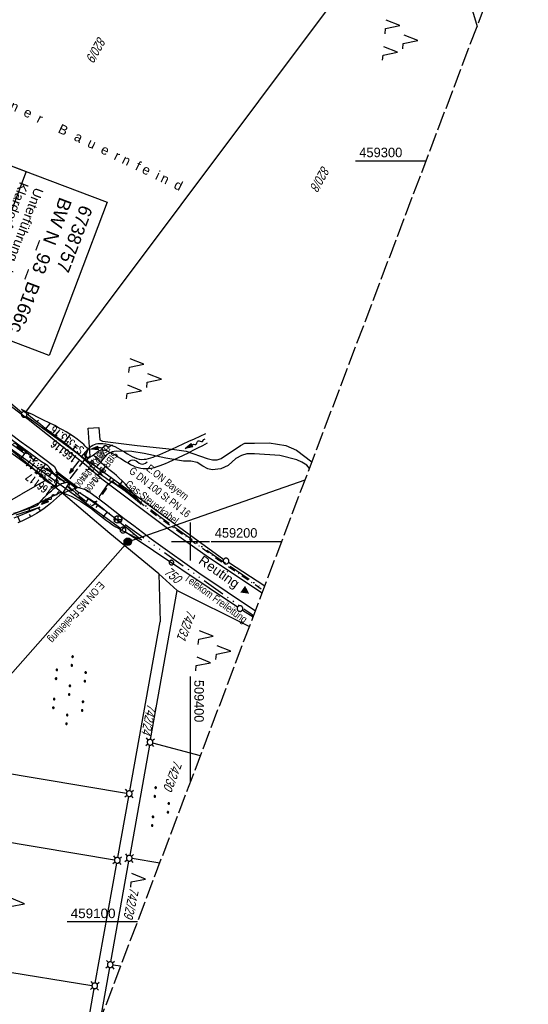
# Model space of a CAD drawing. Extents: x 508892 to 509489, y 458506 to 459473.
# Tile 56 of 62: x 509355 to 509489, y 459078 to 459337. Entities that reach past the tile are written whole.
import ezdxf
from ezdxf.enums import TextEntityAlignment as Align

# ---------------------------------------------------------------- set-up
doc = ezdxf.new("R2010")
doc.units = 0
doc.header["$LTSCALE"] = 10
doc.header["$MEASUREMENT"] = 0
for name, pattern in [('ACAD_ISO13W100', [36, 12, -3, 12, -3, 0, -3, 0, -3]), ('ACAD_ISO14W100', [25.5, 12, -3, 0.5, -3, 0.5, -3, 0.5, -3]), ('AUSGEZOGEN', [0]), ('LT00', [0]), ('LT08', [0.42, 0.2, -0.1, 0.02, -0.1]), ('LT12', [0.4, 0.3, -0.1]), ('LT14', [0.6, 0.5, -0.1]), ('STRICHLINIE2', [0.375, 0.25, -0.125])]:
    doc.linetypes.add(name, pattern=pattern)
doc.layers.get('0').update_dxf_attribs({"linetype": 'LT00'})
for name, color, linetype in [('--EK_BW_TEXT_B', 20, 'LT00'), ('--EK_FBR', 1, 'LT00'), ('--EK_Halt-Pfeil', 4, 'LT00'), ('--EK_Haltung', 7, 'STRICHLINIE2'), ('--EK_Haltung-Text', 140, 'LT00'), ('--EK_Schacht-Text', 5, 'LT00'), ('--EL_Halt-Pfeil', 4, 'LT00'), ('--EL_Haltung', 182, 'STRICHLINIE2'), ('--EL_Haltung-Text', 182, 'LT00'), ('--FLIEßRICHTPFEIL', 180, 'Continuous'), ('--WASSER_NUTZUNG', 180, 'Continuous'), ('BW_TEXT_B', 20, 'AUSGEZOGEN'), ('DFK_BES-NAME', 255, 'LT00'), ('DFK_FLUR_NR', 250, 'LT00'), ('DFK_GZPKT', 250, 'LT00'), ('DFK_KATASTER', 250, 'LT00'), ('DFK_NUTZUNG', 250, 'LT00'), ('DFK_VERMPKT', 252, 'LT00'), ('DL', 182, 'LT12'), ('DL_PFEIL', 201, 'LT00'), ('DL_TEXT', 182, 'LT00'), ('GASLTG', 250, 'ACAD_ISO13W100'), ('GASLTG_TEXT', 250, 'Continuous'), ('ORTSRICHTUNG', 7, 'Continuous'), ('STROM_FREILTG', 80, 'STROMFREILEITUNG'), ('STROM_TEXT', 80, 'Continuous'), ('TELEKOM', 210, 'ACAD_ISO14W100'), ('TELEKOM_TEXT', 210, 'Continuous'), ('V111_AFBR_BAB', 250, 'LT00'), ('V111_BOESCH', 250, 'LT00'), ('V111_BOSCHUNG', 250, 'LT00'), ('V111_BR_KAPPE', 30, 'LT00'), ('V111_GRABEN', 250, 'LT00'), ('V111_RASTER', 250, 'LT00'), ('V111_UK_DURCH', 182, 'LT00')]:
    doc.layers.add(name, color=color, linetype=linetype)
doc.layers.add('-BLATT_111-RAND', color=7, linetype='LT14', plot=False)
doc.styles.add('Beschrift', font='ARIAL.TTF')
doc.styles.add('Haltungsbeschriftung', font='ARIAL.TTF', dxfattribs={"width": 0.75})
doc.styles.add('schachtbeschriftung', font='romans.shx', dxfattribs={"width": 0.75, "height": 2})
doc.styles.get("Standard").update_dxf_attribs({"font": 'ARIAL.TTF'})
doc.styles.add('Strom', font='txt-alt.shx')
doc.styles.add('Versorgungsltg', font='ARIAL.TTF', dxfattribs={"width": 0.8, "height": 2})
doc.linetypes.add('STROMFREILEITUNG', pattern='A,12.7,-5.5,["xx",Strom,S=2.5,R=0,X=-2.6,Y=-0.85],-4.35', length=22.55)

# ---------------------------------------------------------------- blocks, each defined once
blk = doc.blocks.new('SYMB7050')
at = {"color": 0, "linetype": 'ByBlock'}
blk.add_lwpolyline([(0, 0), (0, 0.093), (0.046, 0.058)], dxfattribs=at)
blk = doc.blocks.new('SYMB7010')
at = {"color": 0, "linetype": 'ByBlock'}
for points in [[(-0.031408, 0.499213), (-0.093728, 0.49134), (-0.15457, 0.475719), (-0.212975, 0.452595), (-0.268021, 0.422333), (-0.31884, 0.385411), (-0.36463, 0.342411), (-0.40467, 0.29401), (-0.438329, 0.240973), (-0.465074, 0.184136), (-0.484486, 0.124395), (-0.496256, 0.062692), (-0.5002, 0)], [(-0.5002, 0), (-0.496256, -0.062692), (-0.484486, -0.124395), (-0.465075, -0.184136), (-0.438329, -0.240973), (-0.404671, -0.29401), (-0.36463, -0.342411), (-0.31884, -0.385411), (-0.268021, -0.422333), (-0.212975, -0.452595), (-0.154571, -0.475719), (-0.093728, -0.49134), (-0.031408, -0.499213), (0.031408, -0.499213)], [(0.5002, 0), (0.496256, 0.062692), (0.484485, 0.124395), (0.465074, 0.184136), (0.438329, 0.240973), (0.40467, 0.29401), (0.36463, 0.342411), (0.31884, 0.385411), (0.268021, 0.422333), (0.212975, 0.452595), (0.15457, 0.475719), (0.093728, 0.49134), (0.031408, 0.499213), (-0.031408, 0.499213)], [(0.031408, -0.499213), (0.093728, -0.491341), (0.15457, -0.475719), (0.212975, -0.452595), (0.268021, -0.422333), (0.31884, -0.385411), (0.36463, -0.342411), (0.404671, -0.294011), (0.438329, -0.240974), (0.465075, -0.184136), (0.484486, -0.124395), (0.496256, -0.062692), (0.500201, 0)]]:
    blk.add_lwpolyline(points, dxfattribs=at)
blk = doc.blocks.new('SYMB7030')
at = {"color": 0, "linetype": 'ByBlock'}
for p, q in [((-0.353695, 0.353695), (-0.697, 0.697)), ((0.353695, 0.353695), (0.697, 0.697)), ((-0.353695, -0.353695), (-0.697, -0.697)), ((0.353695, -0.353695), (0.697, -0.697))]:
    blk.add_line(p, q, dxfattribs=at)
for points in [[(-0.031408, 0.499213), (-0.093728, 0.49134), (-0.15457, 0.475719), (-0.212975, 0.452595), (-0.268021, 0.422333), (-0.31884, 0.385411), (-0.36463, 0.342411), (-0.40467, 0.29401), (-0.438329, 0.240973), (-0.465074, 0.184136), (-0.484486, 0.124395), (-0.496256, 0.062692), (-0.5002, 0)], [(-0.5002, 0), (-0.496256, -0.062692), (-0.484486, -0.124395), (-0.465074, -0.184136), (-0.438329, -0.240973), (-0.404671, -0.29401), (-0.36463, -0.342411), (-0.31884, -0.385411), (-0.268021, -0.422333), (-0.212975, -0.452595), (-0.15457, -0.475719), (-0.093728, -0.49134), (-0.031408, -0.499213), (0.031408, -0.499213), (0.093728, -0.49134), (0.15457, -0.475719), (0.212975, -0.452595), (0.268021, -0.422333), (0.31884, -0.385411), (0.36463, -0.342411), (0.404671, -0.29401), (0.438329, -0.240973), (0.465075, -0.184136), (0.484486, -0.124395), (0.496256, -0.062692), (0.500201, 0)], [(0.5002, 0), (0.496256, 0.062692), (0.484485, 0.124395), (0.465074, 0.184136), (0.438329, 0.240973), (0.40467, 0.29401), (0.36463, 0.34241), (0.31884, 0.385411), (0.268021, 0.422333), (0.212975, 0.452595), (0.15457, 0.475719), (0.093728, 0.49134), (0.031408, 0.499213), (-0.031408, 0.499213)]]:
    blk.add_lwpolyline(points, dxfattribs=at)
blk = doc.blocks.new('FLIEßRICHTPFEIL')
at = {"layer": '--FLIEßRICHTPFEIL'}
blk.add_hatch(color=256, dxfattribs=at).paths.add_polyline_path([(-1.95, 0.4875), (-1.95, -0.4875), (0, 0)])
for p, q in [((-1.95, 0.4875), (-1.95, -0.4875)), ((-1.95, 0.4875), (0, 0)), ((0, 0), (-1.95, -0.4875))]:
    blk.add_line(p, q, dxfattribs=at)
at = {"layer": '--FLIEßRICHTPFEIL', "start_tangent": (-1, 0), "end_tangent": (-1, 0)}
blk.add_spline([(-1.95, 0), (-2.4375, 0), (-2.925, 0.325), (-3.4125, 0), (-3.9, -0.325), (-4.3875, 0), (-4.875, 0.325), (-5.3625, 0), (-5.85, 0)], degree=3, dxfattribs=at)
blk = doc.blocks.new('SYMB7251')
at = {"color": 0, "linetype": 'ByBlock'}
for points in [[(-0.25, 0), (-0.208333, 0.028889), (-0.166667, 0.051111), (-0.125, 0.06), (-0.083333, 0.051111), (-0.041667, 0.028889), (0, 0)], [(0, 0), (0.041667, -0.028889), (0.083333, -0.051111), (0.125, -0.06), (0.166667, -0.051111), (0.208333, -0.028889), (0.25, 0)]]:
    blk.add_lwpolyline(points, dxfattribs=at)
blk = doc.blocks.new('SYMB7110')
at = {"color": 0, "linetype": 'ByBlock'}
for p, q in [((-0.515, 0.392919), (-0.515, 0.367081)), ((-0.51, 0.362895), (-0.51, 0.397105)), ((-0.505, 0.399164), (-0.505, 0.360836)), ((-0.5, 0.360204), (-0.5, 0.399796)), ((-0.495, 0.399164), (-0.495, 0.360836)), ((-0.49, 0.362895), (-0.49, 0.397105)), ((-0.485, 0.392919), (-0.485, 0.367081)), ((-0.48, 0.379874), (-0.48, 0.380145)), ((-0.285, 0.392919), (-0.285, 0.367081)), ((-0.28, 0.362895), (-0.28, 0.397105)), ((-0.275, 0.399164), (-0.275, 0.360836)), ((-0.27, 0.360204), (-0.27, 0.399796)), ((-0.265, 0.399164), (-0.265, 0.360836)), ((-0.26, 0.362895), (-0.26, 0.397105)), ((-0.255, 0.392919), (-0.255, 0.367081)), ((-0.25, 0.379874), (-0.25, 0.380146)), ((0.255, 0.392919), (0.255, 0.367081)), ((0.26, 0.362895), (0.26, 0.397105)), ((0.265, 0.399164), (0.265, 0.360836)), ((0.27, 0.360204), (0.27, 0.399796)), ((0.275, 0.399164), (0.275, 0.360836)), ((0.28, 0.362895), (0.28, 0.397105)), ((0.285, 0.392919), (0.285, 0.367081)), ((0.29, 0.379874), (0.29, 0.380145)), ((0.485, 0.392919), (0.485, 0.367081)), ((0.49, 0.362895), (0.49, 0.397105)), ((0.495, 0.399164), (0.495, 0.360836)), ((0.5, 0.360204), (0.5, 0.399796)), ((0.505, 0.399164), (0.505, 0.360836)), ((0.51, 0.362895), (0.51, 0.397105)), ((0.515, 0.392919), (0.515, 0.367081)), ((0.52, 0.379874), (0.52, 0.380146)), ((-0.9, 0.012919), (-0.9, -0.012919)), ((-0.895, -0.017106), (-0.895, 0.017105)), ((-0.89, 0.019164), (-0.89, -0.019164)), ((-0.885, -0.019797), (-0.885, 0.019796)), ((-0.88, 0.019164), (-0.88, -0.019164)), ((-0.875, -0.017106), (-0.875, 0.017105)), ((-0.87, 0.012919), (-0.87, -0.012919)), ((-0.865, -0.000126), (-0.865, 0.000145)), ((-0.67, 0.012919), (-0.67, -0.012919)), ((-0.665, -0.017106), (-0.665, 0.017105)), ((-0.66, 0.019164), (-0.66, -0.019164)), ((-0.655, -0.019797), (-0.655, 0.019796)), ((-0.65, 0.019164), (-0.65, -0.019164)), ((-0.645, -0.017106), (-0.645, 0.017105)), ((-0.64, 0.012919), (-0.64, -0.012919)), ((-0.635, -0.000126), (-0.635, 0.000145)), ((-0.13, 0.012919), (-0.13, -0.012919)), ((-0.125, -0.017105), (-0.125, 0.017105)), ((-0.12, 0.019164), (-0.12, -0.019164)), ((-0.115, -0.019796), (-0.115, 0.019796)), ((-0.11, 0.019164), (-0.11, -0.019164)), ((-0.105, -0.017105), (-0.105, 0.017105)), ((-0.1, 0.012919), (-0.1, -0.012919)), ((-0.095, -0.000126), (-0.095, 0.000146)), ((0.1, 0.012919), (0.1, -0.012919)), ((0.105, -0.017105), (0.105, 0.017105)), ((0.11, 0.019164), (0.11, -0.019164)), ((0.115, -0.019796), (0.115, 0.019796)), ((0.12, 0.019164), (0.12, -0.019164)), ((0.125, -0.017105), (0.125, 0.017105)), ((0.13, 0.012919), (0.13, -0.012919)), ((0.135, -0.000126), (0.135, 0.000146)), ((0.64, 0.012919), (0.64, -0.012919)), ((0.645, -0.017105), (0.645, 0.017105)), ((0.65, 0.019164), (0.65, -0.019164)), ((0.655, -0.019796), (0.655, 0.019796)), ((0.66, 0.019164), (0.66, -0.019164)), ((0.665, -0.017105), (0.665, 0.017105)), ((0.67, 0.012919), (0.67, -0.012919)), ((0.675, -0.000126), (0.675, 0.000146)), ((0.87, 0.012919), (0.87, -0.012919)), ((0.875, -0.017105), (0.875, 0.017105)), ((0.88, 0.019164), (0.88, -0.019164)), ((0.885, -0.019796), (0.885, 0.019796)), ((0.89, 0.019164), (0.89, -0.019164)), ((0.895, -0.017105), (0.895, 0.017105)), ((0.9, 0.012919), (0.9, -0.012919)), ((0.905, -0.000126), (0.905, 0.000146)), ((-0.515, -0.367081), (-0.515, -0.392919)), ((-0.51, -0.397105), (-0.51, -0.362895)), ((-0.505, -0.360836), (-0.505, -0.399164)), ((-0.5, -0.399796), (-0.5, -0.360204)), ((-0.495, -0.360836), (-0.495, -0.399164)), ((-0.49, -0.397106), (-0.49, -0.362895)), ((-0.485, -0.367081), (-0.485, -0.392919)), ((-0.48, -0.380126), (-0.48, -0.379855)), ((-0.285, -0.367081), (-0.285, -0.392919)), ((-0.28, -0.397105), (-0.28, -0.362895)), ((-0.275, -0.360836), (-0.275, -0.399164)), ((-0.27, -0.399796), (-0.27, -0.360204)), ((-0.265, -0.360836), (-0.265, -0.399164)), ((-0.26, -0.397105), (-0.26, -0.362895)), ((-0.255, -0.367081), (-0.255, -0.392919)), ((-0.25, -0.380126), (-0.25, -0.379855)), ((0.255, -0.367081), (0.255, -0.392919)), ((0.26, -0.397105), (0.26, -0.362895)), ((0.265, -0.360836), (0.265, -0.399164)), ((0.27, -0.399796), (0.27, -0.360204)), ((0.275, -0.360836), (0.275, -0.399164)), ((0.28, -0.397105), (0.28, -0.362895)), ((0.285, -0.367081), (0.285, -0.392919)), ((0.29, -0.380126), (0.29, -0.379855)), ((0.485, -0.367081), (0.485, -0.392919)), ((0.49, -0.397105), (0.49, -0.362895)), ((0.495, -0.360836), (0.495, -0.399164)), ((0.5, -0.399796), (0.5, -0.360204)), ((0.505, -0.360836), (0.505, -0.399164)), ((0.51, -0.397105), (0.51, -0.362895)), ((0.515, -0.367081), (0.515, -0.392919)), ((0.52, -0.380126), (0.52, -0.379855))]:
    blk.add_line(p, q, dxfattribs=at)
for points in [[(-0.48, 0.38), (-0.481981, 0.388678), (-0.48753, 0.395637), (-0.49555, 0.399499), (-0.50445, 0.399499), (-0.51247, 0.395637), (-0.518019, 0.388678), (-0.52, 0.38), (-0.518019, 0.371322), (-0.51247, 0.364363), (-0.50445, 0.360501), (-0.49555, 0.360501), (-0.48753, 0.364363), (-0.481981, 0.371322), (-0.48, 0.38)], [(-0.25, 0.38), (-0.251981, 0.388678), (-0.25753, 0.395637), (-0.26555, 0.399499), (-0.27445, 0.399499), (-0.28247, 0.395637), (-0.288019, 0.388678), (-0.29, 0.38), (-0.288019, 0.371322), (-0.28247, 0.364363), (-0.27445, 0.360501), (-0.26555, 0.360501), (-0.25753, 0.364363), (-0.251981, 0.371322), (-0.25, 0.38)], [(0.29, 0.38), (0.288019, 0.388678), (0.28247, 0.395637), (0.27445, 0.399499), (0.26555, 0.399499), (0.25753, 0.395637), (0.251981, 0.388678), (0.25, 0.38), (0.251981, 0.371322), (0.25753, 0.364363), (0.26555, 0.360501), (0.27445, 0.360501), (0.28247, 0.364363), (0.288019, 0.371322), (0.29, 0.38)], [(0.52, 0.38), (0.518019, 0.388678), (0.51247, 0.395637), (0.50445, 0.399499), (0.495549, 0.399499), (0.48753, 0.395637), (0.481981, 0.388678), (0.48, 0.38), (0.481981, 0.371322), (0.48753, 0.364363), (0.495549, 0.360501), (0.50445, 0.360501), (0.51247, 0.364363), (0.518019, 0.371322), (0.52, 0.38)], [(-0.865, 0), (-0.866981, 0.008678), (-0.87253, 0.015637), (-0.88055, 0.019498), (-0.88945, 0.019498), (-0.89747, 0.015637), (-0.903019, 0.008678), (-0.905, 0)], [(-0.905, 0), (-0.903019, -0.008678), (-0.89747, -0.015637), (-0.88945, -0.019499), (-0.88055, -0.019499), (-0.87253, -0.015637), (-0.866981, -0.008678), (-0.865, 0)], [(-0.635, 0), (-0.636981, 0.008678), (-0.64253, 0.015637), (-0.65055, 0.019498), (-0.65945, 0.019498), (-0.66747, 0.015637), (-0.673019, 0.008678), (-0.675, 0)], [(-0.675, 0), (-0.673019, -0.008678), (-0.66747, -0.015637), (-0.65945, -0.019499), (-0.65055, -0.019499), (-0.64253, -0.015637), (-0.636981, -0.008678), (-0.635, 0)], [(-0.095, 0), (-0.096981, 0.008678), (-0.10253, 0.015637), (-0.11055, 0.019499), (-0.11945, 0.019499), (-0.12747, 0.015637), (-0.133019, 0.008678), (-0.135, 0)], [(-0.135, 0), (-0.133019, -0.008678), (-0.12747, -0.015637), (-0.11945, -0.019499), (-0.11055, -0.019499), (-0.10253, -0.015637), (-0.096981, -0.008678), (-0.095, 0)], [(0.135, 0), (0.133019, 0.008678), (0.12747, 0.015637), (0.11945, 0.019499), (0.11055, 0.019499), (0.10253, 0.015637), (0.096981, 0.008678), (0.095, 0)], [(0.095, 0), (0.096981, -0.008678), (0.10253, -0.015637), (0.11055, -0.019499), (0.11945, -0.019499), (0.12747, -0.015637), (0.133019, -0.008678), (0.135, 0)], [(0.675, 0), (0.673019, 0.008678), (0.66747, 0.015637), (0.65945, 0.019499), (0.65055, 0.019499), (0.64253, 0.015637), (0.636981, 0.008678), (0.635, 0)], [(0.635, 0), (0.636981, -0.008678), (0.64253, -0.015637), (0.65055, -0.019499), (0.65945, -0.019499), (0.66747, -0.015637), (0.673019, -0.008678), (0.675, 0)], [(0.905, 0), (0.903019, 0.008678), (0.89747, 0.015637), (0.88945, 0.019499), (0.88055, 0.019499), (0.87253, 0.015637), (0.866981, 0.008678), (0.865, 0)], [(0.865, 0), (0.866981, -0.008678), (0.87253, -0.015637), (0.88055, -0.019499), (0.88945, -0.019499), (0.89747, -0.015637), (0.903019, -0.008678), (0.905, 0)], [(-0.48, -0.38), (-0.481981, -0.371322), (-0.48753, -0.364363), (-0.49555, -0.360501), (-0.50445, -0.360501), (-0.51247, -0.364363), (-0.518019, -0.371322), (-0.52, -0.38), (-0.518019, -0.388678), (-0.51247, -0.395637), (-0.50445, -0.399499), (-0.49555, -0.399499), (-0.48753, -0.395637), (-0.481981, -0.388678), (-0.48, -0.38)], [(-0.25, -0.38), (-0.251981, -0.371322), (-0.25753, -0.364363), (-0.26555, -0.360501), (-0.27445, -0.360501), (-0.28247, -0.364363), (-0.288019, -0.371322), (-0.29, -0.38), (-0.288019, -0.388678), (-0.28247, -0.395637), (-0.27445, -0.399499), (-0.26555, -0.399499), (-0.25753, -0.395637), (-0.251981, -0.388678), (-0.25, -0.38)], [(0.29, -0.38), (0.288019, -0.371322), (0.28247, -0.364363), (0.27445, -0.360501), (0.26555, -0.360501), (0.25753, -0.364363), (0.251981, -0.371322), (0.25, -0.38), (0.251981, -0.388678), (0.25753, -0.395637), (0.26555, -0.399499), (0.27445, -0.399499), (0.28247, -0.395637), (0.288019, -0.388678), (0.29, -0.38)], [(0.52, -0.38), (0.518019, -0.371322), (0.51247, -0.364363), (0.50445, -0.360501), (0.495549, -0.360501), (0.48753, -0.364363), (0.481981, -0.371322), (0.48, -0.38), (0.481981, -0.388678), (0.48753, -0.395637), (0.495549, -0.399499), (0.50445, -0.399499), (0.51247, -0.395637), (0.518019, -0.388678), (0.52, -0.38)]]:
    blk.add_lwpolyline(points, dxfattribs=at)
blk = doc.blocks.new('SYMB7221')
at = {"color": 0, "linetype": 'ByBlock'}
for p, q in [((0, 0.435), (-0.11, 0.065)), ((0.11, 0.065), (0, 0.435)), ((0.25, 0.065), (0.11, 0.065)), ((-0.35, -0.065), (-0.46, -0.435)), ((0.35, -0.065), (0.24, -0.435))]:
    blk.add_line(p, q, dxfattribs=at)
for points in [[(-0.1, -0.435), (-0.24, -0.435), (-0.35, -0.065)], [(0.6, -0.435), (0.46, -0.435), (0.35, -0.065)]]:
    blk.add_lwpolyline(points, dxfattribs=at)
blk = doc.blocks.new('SYMB7111')
at = {"color": 0, "linetype": 'ByBlock'}
for p, q in [((-0.13, 0.202919), (-0.13, 0.177081)), ((-0.125, 0.172895), (-0.125, 0.207105)), ((-0.12, 0.209164), (-0.12, 0.170836)), ((-0.115, 0.170204), (-0.115, 0.209796)), ((-0.11, 0.209164), (-0.11, 0.170836)), ((-0.105, 0.172895), (-0.105, 0.207105)), ((-0.1, 0.202919), (-0.1, 0.177081)), ((-0.095, 0.189874), (-0.095, 0.190146)), ((0.1, 0.202919), (0.1, 0.177081)), ((0.105, 0.172895), (0.105, 0.207105)), ((0.11, 0.209164), (0.11, 0.170836)), ((0.115, 0.170204), (0.115, 0.209796)), ((0.12, 0.209164), (0.12, 0.170836)), ((0.125, 0.172895), (0.125, 0.207105)), ((0.13, 0.202919), (0.13, 0.177081)), ((0.135, 0.189874), (0.135, 0.190146)), ((-0.515, -0.177081), (-0.515, -0.202919)), ((-0.51, -0.207105), (-0.51, -0.172895)), ((-0.505, -0.170836), (-0.505, -0.209164)), ((-0.5, -0.209796), (-0.5, -0.170204)), ((-0.495, -0.170836), (-0.495, -0.209164)), ((-0.49, -0.207105), (-0.49, -0.172895)), ((-0.485, -0.177081), (-0.485, -0.202919)), ((-0.48, -0.190126), (-0.48, -0.189854)), ((-0.285, -0.177081), (-0.285, -0.202919)), ((-0.28, -0.207105), (-0.28, -0.172895)), ((-0.275, -0.170836), (-0.275, -0.209164)), ((-0.27, -0.209796), (-0.27, -0.170204)), ((-0.265, -0.170836), (-0.265, -0.209164)), ((-0.26, -0.207105), (-0.26, -0.172895)), ((-0.255, -0.177081), (-0.255, -0.202919)), ((-0.25, -0.190126), (-0.25, -0.189854)), ((0.255, -0.177081), (0.255, -0.202919)), ((0.26, -0.207105), (0.26, -0.172895)), ((0.265, -0.170836), (0.265, -0.209164)), ((0.27, -0.209796), (0.27, -0.170204)), ((0.275, -0.170836), (0.275, -0.209164)), ((0.28, -0.207105), (0.28, -0.172895)), ((0.285, -0.177081), (0.285, -0.202919)), ((0.29, -0.190126), (0.29, -0.189854)), ((0.485, -0.177081), (0.485, -0.202919)), ((0.49, -0.207105), (0.49, -0.172895)), ((0.495, -0.170836), (0.495, -0.209164)), ((0.5, -0.209796), (0.5, -0.170204)), ((0.505, -0.170836), (0.505, -0.209164)), ((0.51, -0.207105), (0.51, -0.172895)), ((0.515, -0.177081), (0.515, -0.202919)), ((0.52, -0.190126), (0.52, -0.189854))]:
    blk.add_line(p, q, dxfattribs=at)
for points in [[(-0.095, 0.19), (-0.096981, 0.198678), (-0.10253, 0.205637), (-0.11055, 0.209499), (-0.11945, 0.209499), (-0.12747, 0.205637), (-0.133019, 0.198678), (-0.135, 0.19), (-0.133019, 0.181322), (-0.12747, 0.174363), (-0.11945, 0.170501), (-0.11055, 0.170501), (-0.10253, 0.174363), (-0.096981, 0.181322), (-0.095, 0.19)], [(0.135, 0.19), (0.133019, 0.198678), (0.12747, 0.205637), (0.11945, 0.209499), (0.11055, 0.209499), (0.10253, 0.205637), (0.096981, 0.198678), (0.095, 0.19), (0.096981, 0.181322), (0.10253, 0.174363), (0.11055, 0.170501), (0.11945, 0.170501), (0.12747, 0.174363), (0.133019, 0.181322), (0.135, 0.19)], [(-0.48, -0.19), (-0.481981, -0.181322), (-0.48753, -0.174363), (-0.49555, -0.170501), (-0.50445, -0.170501), (-0.51247, -0.174363), (-0.518019, -0.181322), (-0.52, -0.19), (-0.518019, -0.198678), (-0.51247, -0.205637), (-0.50445, -0.209499), (-0.49555, -0.209499), (-0.48753, -0.205637), (-0.481981, -0.198678), (-0.48, -0.19)], [(-0.25, -0.19), (-0.251981, -0.181322), (-0.25753, -0.174363), (-0.26555, -0.170501), (-0.27445, -0.170501), (-0.28247, -0.174363), (-0.288019, -0.181322), (-0.29, -0.19), (-0.288019, -0.198678), (-0.28247, -0.205637), (-0.27445, -0.209499), (-0.26555, -0.209499), (-0.25753, -0.205637), (-0.251981, -0.198678), (-0.25, -0.19)], [(0.29, -0.19), (0.288019, -0.181322), (0.28247, -0.174363), (0.27445, -0.170501), (0.26555, -0.170501), (0.25753, -0.174363), (0.251981, -0.181322), (0.25, -0.19), (0.251981, -0.198678), (0.25753, -0.205637), (0.26555, -0.209499), (0.27445, -0.209499), (0.28247, -0.205637), (0.288019, -0.198678), (0.29, -0.19)], [(0.52, -0.19), (0.518019, -0.181322), (0.51247, -0.174363), (0.50445, -0.170501), (0.49555, -0.170501), (0.48753, -0.174363), (0.481981, -0.181322), (0.48, -0.19), (0.481981, -0.198678), (0.48753, -0.205637), (0.49555, -0.209499), (0.50445, -0.209499), (0.51247, -0.205637), (0.518019, -0.198678), (0.52, -0.19)]]:
    blk.add_lwpolyline(points, dxfattribs=at)
blk = doc.blocks.new('SYMB7222')
at = {"color": 0, "linetype": 'ByBlock'}
blk.add_line((0, 0.185), (-0.11, -0.185), dxfattribs=at)
blk.add_lwpolyline([(0.25, -0.185), (0.11, -0.185), (0, 0.185)], dxfattribs=at)
blk = doc.blocks.new('SYMB1107')
at = {"color": 0, "linetype": 'ByBlock'}
for points in [[(-0.2, 0), (-0.196157, 0.039018), (-0.184776, 0.076537), (-0.166294, 0.111114), (-0.141421, 0.141421), (-0.111114, 0.166294), (-0.076537, 0.184776), (-0.039018, 0.196157), (0, 0.2)], [(0, 0.2), (0.039018, 0.196157), (0.076537, 0.184776), (0.111114, 0.166294), (0.141421, 0.141421), (0.166294, 0.111114), (0.184776, 0.076537), (0.196157, 0.039018), (0.2, 0)]]:
    blk.add_lwpolyline(points, dxfattribs=at)
blk = doc.blocks.new('SYMB0070')
at = {"color": 0, "linetype": 'ByBlock'}
for p, q in [((-0.5, 0), (0.2, 0)), ((0.5, 0), (0.2, 0.1)), ((0.2, 0.1), (0.2, 0)), ((0.468, 0), (0.21, 0.086)), ((0.21, 0.086), (0.21, -0.086)), ((0.21, -0.086), (0.468, 0)), ((0.22, -0.072), (0.437, 0)), ((0.23, -0.058), (0.405, 0)), ((0.24, -0.045), (0.374, 0)), ((0.342, 0), (0.25, 0.031)), ((0.25, 0.031), (0.25, -0.031)), ((0.25, -0.031), (0.342, 0)), ((0.26, -0.017), (0.31, 0)), ((0.27, -0.003), (0.279, 0))]:
    blk.add_line(p, q, dxfattribs=at)
for points in [[(0.2, 0), (0.2, -0.1), (0.5, 0)], [(0.437, 0), (0.22, 0.072), (0.22, -0.072)], [(0.405, 0), (0.23, 0.058), (0.23, -0.058)], [(0.374, 0), (0.24, 0.045), (0.24, -0.045)], [(0.31, 0), (0.26, 0.017), (0.26, -0.017)], [(0.279, 0), (0.27, 0.003), (0.27, -0.003)]]:
    blk.add_lwpolyline(points, dxfattribs=at)

msp = doc.modelspace()

# ---------------------------------------------------------------- hatches: boundary and pattern name
at = {"layer": 'STROM_TEXT'}
h = msp.add_hatch(color=256, dxfattribs=at)
edge = h.paths.add_edge_path()
edge.add_arc((509383.53, 459199.91), 1, 0, 360)

# ---------------------------------------------------------------- linework, layer by layer
at = {"layer": '--EK_FBR'}
for points in [[(509418.82, 459186.41), (509404.75, 459195.8), (509393.97, 459203.39), (509376.7, 459216.41), (509372.58, 459219.94), (509357.32, 459232.05), (509338.23, 459246.52)], [(509352.64, 459228.39), (509355.55, 459226.22), (509358.46, 459224.06), (509361.37, 459221.89), (509364.29, 459219.73)], [(509364.29, 459219.73), (509364.92, 459218.38), (509368.9, 459215.3), (509370.32, 459214.26), (509372.71, 459213.61)], [(509372.71, 459213.61), (509375.19, 459211.73), (509377.66, 459209.85), (509380.14, 459207.97), (509382.61, 459206.08), (509385.09, 459204.19), (509386.23, 459203.31), (509387.38, 459202.43), (509388.53, 459201.56), (509389.69, 459200.7), (509390.86, 459199.86), (509402.18, 459191.79), (509417.07, 459181.8)]]:
    msp.add_lwpolyline(points, dxfattribs=at)
at = {"layer": '--EK_Haltung'}
msp.add_line((509372.59, 459222.11), (509367.86, 459215.87), dxfattribs=at)
at = {"layer": '--EL_Haltung'}
msp.add_line((509372.59, 459222.11), (509367.86, 459215.87), dxfattribs=at)
at = {"layer": '-BLATT_111-RAND'}
msp.add_lwpolyline([(509220.39, 459472.62), (508892.48, 458607.69), (509160.85, 458505.95), (509488.75, 459370.88), (509220.39, 459472.62)], dxfattribs=at)
at = {"layer": 'DFK_KATASTER'}
for p, q in [((509356.74, 459234.01), (509456.54, 459367.34)), ((509356.74, 459234.01), (509456.54, 459367.34)), ((509470.59, 459351.1), (509475.29, 459335.37)), ((509470.59, 459351.1), (509475.29, 459335.37)), ((509328.45, 459256.98), (509355.72, 459233.89)), ((509356.9, 459232.97), (509372.79, 459221.41)), ((509373.08, 459229.81), (509375.87, 459229.92)), ((509373.65, 459222.44), (509373.08, 459229.81)), ((509375.87, 459229.92), (509376.16, 459226.71)), ((509362.2, 459216.19), (509350.65, 459225.85)), ((509381.64, 459203.44), (509350.65, 459225.85)), ((509376.16, 459226.71), (509376.9, 459226.34)), ((509376.9, 459226.34), (509385.96, 459225.23)), ((509413.11, 459225.26), (509414.23, 459225.81)), ((509414.23, 459225.81), (509416.84, 459225.88)), ((509416.84, 459225.88), (509420.69, 459225.89)), ((509420.69, 459225.89), (509425.04, 459225.23)), ((509379.43, 459223.56), (509378.04, 459222.86)), ((509380.5, 459223.76), (509379.43, 459223.56)), ((509384.6, 459223.64), (509380.5, 459223.76)), ((509387.84, 459223.15), (509384.6, 459223.64)), ((509385.96, 459225.23), (509395.19, 459224.28)), ((509393.54, 459221.86), (509387.84, 459223.15)), ((509395.19, 459224.28), (509398.88, 459223.72)), ((509398.88, 459223.72), (509404.34, 459221.8)), ((509408.08, 459221.83), (509413.11, 459225.26)), ((509414.82, 459223.02), (509413.42, 459222.61)), ((509416.84, 459223.04), (509414.82, 459223.02)), ((509423.48, 459222.61), (509416.84, 459223.04)), ((509425.04, 459225.23), (509427.85, 459223.97)), ((509427.85, 459223.97), (509431.9, 459220.92)), ((509372.79, 459221.41), (509373.65, 459222.44)), ((509372.79, 459221.41), (509375.3, 459219.59)), ((509376.21, 459220.54), (509375.3, 459219.59)), ((509376.93, 459221.62), (509376.21, 459220.54)), ((509378.04, 459222.86), (509376.93, 459221.62)), ((509398.18, 459221.13), (509393.54, 459221.86)), ((509400.11, 459221.11), (509398.18, 459221.13)), ((509401.75, 459220.77), (509400.11, 459221.11)), ((509403.25, 459219.83), (509401.75, 459220.77)), ((509404.34, 459221.8), (509405.74, 459221.45)), ((509405.74, 459221.45), (509406.97, 459221.43)), ((509406.97, 459221.43), (509408.08, 459221.83)), ((509411.93, 459221.83), (509409.85, 459219.98)), ((509413.42, 459222.61), (509411.93, 459221.83)), ((509427.96, 459221.5), (509423.48, 459222.61)), ((509429.27, 459220.86), (509427.96, 459221.5)), ((509430.55, 459220.06), (509429.27, 459220.86)), ((509375.3, 459219.59), (509408.73, 459195.29)), ((509404.55, 459219.07), (509403.25, 459219.83)), ((509405.67, 459218.83), (509404.55, 459219.07)), ((509407.93, 459219.07), (509405.67, 459218.83)), ((509409.85, 459219.98), (509407.93, 459219.07)), ((509431.24, 459219.18), (509430.55, 459220.06)), ((509362.2, 459216.19), (509355.57, 459212.45)), ((509365.99, 459212.97), (509362.2, 459216.19)), ((509365.99, 459212.97), (509357.98, 459208.99)), ((509378.83, 459202.1), (509365.99, 459212.97)), ((509349.23, 459208.87), (509355.57, 459212.45)), ((509357.98, 459208.99), (509346.61, 459204.4)), ((509382.87, 459202.58), (509412.37, 459182.79)), ((509391.64, 459191.52), (509378.83, 459202.1)), ((509419.5, 459188.23), (509409.97, 459194.44)), ((509391.64, 459191.52), (509391.99, 459178.88)), ((509391.64, 459191.52), (509396.51, 459187.08)), ((509389.5, 459147.95), (509396.51, 459187.08)), ((509396.51, 459187.08), (509415.49, 459177.63)), ((509413.62, 459181.97), (509416.45, 459180.17)), ((509384.03, 459134.46), (509391.99, 459178.88)), ((509249.35, 459156.47), (509383.16, 459133.84)), ((509389.24, 459146.47), (509384.04, 459117.49)), ((509402.61, 459143.67), (509390.09, 459147.02)), ((509242.44, 459139.4), (509380.02, 459116.32)), ((509380.89, 459116.94), (509383.77, 459132.98)), ((509374.98, 459083.94), (509380.63, 459115.46)), ((509379.03, 459089.5), (509383.78, 459116.01)), ((509391.92, 459115.47), (509384.65, 459116.63)), ((509229.27, 459106.85), (509374.11, 459083.32)), ((509381.63, 459088.34), (509379.64, 459088.65)), ((509376.31, 459074.29), (509378.77, 459088.02)), ((509370.53, 459059.04), (509374.72, 459082.46))]:
    msp.add_line(p, q, dxfattribs=at)
at = {"layer": 'DL'}
msp.add_line((509372.56, 459222.07), (509367.89, 459215.91), dxfattribs=at)
at = {"layer": 'GASLTG', "color": 80, "linetype": 'LT08', "flags": 128}
msp.add_lwpolyline([(509204.62, 459308.34), (509215.18, 459303.75), (509223.77, 459300.14), (509239.57, 459293.36), (509252.65, 459287.26), (509284.34, 459272.2), (509295.24, 459267.47), (509312.21, 459255.93), (509333.83, 459240.4), (509351.62, 459227.3), (509353.6, 459225.77), (509360.89, 459219.83), (509364.81, 459217.06), (509368.09, 459214), (509370.69, 459211.62), (509372.32, 459210.35), (509373.64, 459209.45), (509374.18, 459209.42), (509374.82, 459209.92), (509376.79, 459212.23), (509378.43, 459214.69), (509379.66, 459215.66), (509384.04, 459212.36), (509391.72, 459206.34), (509407.13, 459195.37), (509418.98, 459187.27), (509419.11, 459187.19)], dxfattribs=at)
at = {"layer": 'GASLTG', "ltscale": 0.05, "flags": 128}
msp.add_lwpolyline([(509204.68, 459308.64), (509215.29, 459304.02), (509223.88, 459300.42), (509239.69, 459293.63), (509252.78, 459287.53), (509284.47, 459272.47), (509295.38, 459267.74), (509312.38, 459256.17), (509334, 459240.64), (509351.8, 459227.54), (509353.78, 459226.01), (509361.07, 459220.06), (509365, 459217.29), (509368.29, 459214.22), (509370.88, 459211.85), (509372.5, 459210.59), (509373.74, 459209.74), (509374.08, 459209.73), (509374.61, 459210.14), (509376.55, 459212.41), (509378.21, 459214.89), (509379.66, 459216.04), (509384.22, 459212.6), (509391.9, 459206.58), (509407.3, 459195.62), (509419.15, 459187.52), (509419.22, 459187.47)], dxfattribs=at)
at = {"layer": 'STROM_FREILTG', "ltscale": 0.05, "flags": 128}
msp.add_lwpolyline([(509219.61, 459016.4), (509319.76, 459127.7), (509383.53, 459199.91), (509430.12, 459216.24)], dxfattribs=at)
at = {"layer": 'STROM_TEXT'}
msp.add_circle((509383.53, 459199.91), 1, dxfattribs=at)
at = {"layer": 'TELEKOM', "ltscale": 0.05, "flags": 128}
msp.add_lwpolyline([(509248.75, 459368.27), (509251.72, 459342.05), (509321.7, 459308.13), (509309.93, 459283.32), (509300.5, 459263.06), (509328.87, 459242.78), (509351.18, 459226.91), (509380.92, 459205.78), (509415.57, 459181.23), (509416.59, 459180.54)], dxfattribs=at)
at = {"layer": 'TELEKOM_TEXT'}
for p, q in [((509379.92, 459205.78), (509381.92, 459205.78)), ((509380.92, 459206.78), (509380.92, 459204.78))]:
    msp.add_line(p, q, dxfattribs=at)
msp.add_circle((509380.92, 459205.78), 1, dxfattribs=at)
at = {"layer": 'V111_AFBR_BAB'}
for points in [[(509418.82, 459186.41), (509404.75, 459195.8), (509393.97, 459203.39), (509376.7, 459216.41), (509372.58, 459219.94), (509357.32, 459232.05), (509338.23, 459246.52)], [(509352.64, 459228.39), (509355.55, 459226.22), (509358.46, 459224.06), (509361.37, 459221.89), (509364.29, 459219.73)], [(509364.29, 459219.73), (509364.92, 459218.38), (509368.9, 459215.3), (509370.32, 459214.26), (509372.71, 459213.61)], [(509372.71, 459213.61), (509375.19, 459211.73), (509377.66, 459209.85), (509380.14, 459207.97), (509382.61, 459206.08), (509385.09, 459204.19), (509386.23, 459203.31), (509387.38, 459202.43), (509388.53, 459201.56), (509389.69, 459200.7), (509390.86, 459199.86), (509402.18, 459191.79), (509417.07, 459181.8)]]:
    msp.add_lwpolyline(points, dxfattribs=at)
at = {"layer": 'V111_BOESCH'}
for points in [[(509365.26, 459217.52), (509365.04, 459217.5), (509364.82, 459217.49), (509364.62, 459217.52), (509364.39, 459217.62), (509364.19, 459217.78), (509364.01, 459217.98), (509363.84, 459218.21), (509363.68, 459218.45), (509363.4, 459218.85), (509363.12, 459219.21), (509362.82, 459219.55), (509362.5, 459219.86), (509362.13, 459220.16), (509361.73, 459220.43), (509361.31, 459220.69), (509360.88, 459220.94), (509340.53, 459235.87)], [(509364.82, 459214.41), (509364.31, 459214.64), (509363.8, 459214.88), (509363.3, 459215.14), (509362.64, 459215.53), (509362.02, 459215.98), (509361.43, 459216.46), (509360.85, 459216.98), (509360.29, 459217.52), (509359.74, 459218.08), (509359.2, 459218.64), (509338.54, 459233.63)], [(509387.06, 459209.83), (509386.1, 459210.61), (509385.14, 459211.39), (509384.18, 459212.16), (509383.2, 459212.92), (509382.21, 459213.65), (509381.2, 459214.36), (509380.17, 459215.04), (509379.55, 459215.43), (509378.93, 459215.81), (509378.31, 459216.2), (509377.71, 459216.61), (509376.97, 459217.15), (509376.25, 459217.72), (509375.55, 459218.31), (509374.87, 459218.93), (509374.2, 459219.56), (509373.53, 459220.19), (509372.86, 459220.83), (509372.18, 459221.46), (509371.09, 459222.44), (509369.97, 459223.4), (509368.83, 459224.33), (509367.68, 459225.25), (509366.51, 459226.16), (509365.35, 459227.05), (509364.17, 459227.94), (509363, 459228.83), (509361.83, 459229.73), (509360.57, 459230.71), (509359.31, 459231.71), (509358.06, 459232.71), (509356.81, 459233.71), (509355.56, 459234.72)], [(509373.17, 459224.22), (509372.77, 459224.64), (509372.36, 459225.05), (509371.95, 459225.46), (509371.1, 459226.21), (509370.21, 459226.92), (509369.28, 459227.58), (509368.32, 459228.21), (509367.34, 459228.8), (509366.34, 459229.37), (509365.33, 459229.91), (509364.31, 459230.45), (509362.85, 459231.19), (509361.4, 459231.91), (509359.94, 459232.62), (509358.48, 459233.33), (509357.02, 459234.03), (509355.56, 459234.72)], [(509387.06, 459209.83), (509386.38, 459210.74), (509385.69, 459211.65), (509384.99, 459212.55), (509384.28, 459213.44), (509383.55, 459214.31), (509382.79, 459215.15), (509382.01, 459215.97), (509381.2, 459216.75), (509380.56, 459217.31), (509379.91, 459217.87), (509379.25, 459218.41), (509378.58, 459218.95), (509377.91, 459219.48), (509377.26, 459220.03), (509376.61, 459220.59), (509375.99, 459221.17), (509375.38, 459221.77), (509374.96, 459222.23), (509374.55, 459222.7)], [(509366.42, 459212.78), (509366.87, 459212.62), (509367.31, 459212.44), (509368.65, 459211.87), (509369.95, 459211.21), (509371.22, 459210.49), (509372.44, 459209.7), (509373.25, 459209.14), (509374.03, 459208.56), (509374.81, 459207.96), (509375.58, 459207.35), (509376.35, 459206.74), (509377.12, 459206.14), (509377.9, 459205.54), (509378.68, 459204.97), (509379.48, 459204.41), (509380.39, 459203.84), (509381.31, 459203.29), (509382.25, 459202.77), (509383.2, 459202.27), (509384.17, 459201.79), (509385.14, 459201.32), (509386.12, 459200.86), (509387.1, 459200.41)], [(509369.54, 459214.22), (509369.59, 459214.03), (509369.65, 459213.84), (509369.73, 459213.68), (509369.9, 459213.46), (509370.11, 459213.28), (509370.35, 459213.13), (509370.6, 459212.98), (509371.35, 459212.55), (509372.06, 459212.12), (509372.76, 459211.68), (509373.45, 459211.23), (509374.42, 459210.57), (509375.38, 459209.88), (509376.34, 459209.17), (509377.28, 459208.44), (509378.22, 459207.69), (509379.16, 459206.94), (509380.09, 459206.18), (509381.85, 459204.74), (509383.61, 459203.29), (509385.36, 459201.85), (509387.1, 459200.41)]]:
    msp.add_lwpolyline(points, dxfattribs=at)
at = {"layer": 'V111_BOSCHUNG'}
for p, q in [((509357.3, 459233.32), (509357.63, 459233.73)), ((509359.64, 459231.44), (509360.02, 459231.92)), ((509362.01, 459229.59), (509363.13, 459231.04)), ((509364.4, 459227.77), (509365.12, 459228.7)), ((509366.77, 459225.96), (509368.47, 459228.12)), ((509356.9, 459223.86), (509355.21, 459221.53)), ((509369.09, 459224.12), (509370.02, 459225.23)), ((509371.35, 459222.21), (509373.15, 459224.25)), ((509359.29, 459222.1), (509358.48, 459220.93)), ((509361.88, 459220.34), (509359.88, 459217.94)), ((509373.85, 459219.88), (509374.68, 459220.77)), ((509363.68, 459218.46), (509362.95, 459217.14)), ((509376.14, 459217.81), (509377.66, 459219.7)), ((509364.84, 459217.49), (509364.67, 459214.47)), ((509378.6, 459216.02), (509379.26, 459216.94)), ((509381.15, 459214.39), (509382.15, 459215.83)), ((509369.63, 459213.89), (509366.58, 459212.72)), ((509370.8, 459212.87), (509370.13, 459212.17)), ((509383.56, 459212.64), (509383.89, 459213.08)), ((509373.2, 459211.4), (509372.2, 459209.86)), ((509385.9, 459210.78), (509386.13, 459211.07)), ((509357.49, 459208.64), (509357.69, 459208.12)), ((509360.62, 459208.03), (509360.08, 459208.85)), ((509375.69, 459209.65), (509375.14, 459208.89)), ((509378.09, 459207.8), (509376.91, 459206.3)), ((509355.26, 459205.17), (509354.66, 459206.57)), ((509358.01, 459206.47), (509357.69, 459207.08)), ((509380.44, 459205.9), (509379.88, 459205.21)), ((509382.76, 459203.99), (509381.91, 459202.96)), ((509385.08, 459202.08), (509384.86, 459201.82))]:
    msp.add_line(p, q, dxfattribs=at)
at = {"layer": 'V111_BR_KAPPE'}
msp.add_lwpolyline([(509370.21, 459214.23), (509369.97, 459213.93), (509364.63, 459218.09), (509364.84, 459218.4), (509370.21, 459214.23)], dxfattribs=at)
at = {"layer": 'V111_GRABEN'}
for points in [[(509404.34, 459225.82), (509403.11, 459225.17), (509401.87, 459224.52), (509400.63, 459223.87), (509399.37, 459223.22), (509398.09, 459222.58), (509396.79, 459221.96), (509395.47, 459221.34), (509394.11, 459220.73), (509393.38, 459220.42), (509392.65, 459220.13), (509391.91, 459219.85), (509391.18, 459219.6), (509390.44, 459219.39), (509389.71, 459219.22), (509388.99, 459219.11), (509388.29, 459219.06), (509387.6, 459219.07), (509386.91, 459219.17), (509386.24, 459219.33), (509385.58, 459219.56), (509384.92, 459219.85), (509384.27, 459220.18), (509383.61, 459220.55), (509382.94, 459220.96), (509382.26, 459221.39), (509381.57, 459221.83), (509380.84, 459222.28), (509380.1, 459222.73), (509379.56, 459223.04), (509379.01, 459223.33), (509378.46, 459223.59), (509377.92, 459223.79), (509377.4, 459223.94), (509376.9, 459224), (509376.43, 459223.97), (509376, 459223.83), (509375.72, 459223.67), (509375.46, 459223.46), (509375.18, 459223.22), (509374.88, 459222.96), (509374.55, 459222.7), (509374.22, 459222.48), (509373.88, 459222.29), (509373.54, 459222.14), (509373.22, 459222.05), (509372.95, 459222.03), (509372.75, 459222.1), (509372.63, 459222.27), (509372.59, 459222.51), (509372.61, 459222.82), (509372.69, 459223.16), (509372.82, 459223.52), (509372.98, 459223.88), (509373.17, 459224.22), (509373.51, 459224.68), (509373.89, 459225.03), (509374.3, 459225.31), (509374.74, 459225.51), (509375.2, 459225.66), (509375.67, 459225.74), (509376.15, 459225.79), (509376.95, 459225.78), (509377.76, 459225.68), (509378.55, 459225.5), (509379.34, 459225.25), (509380.11, 459224.94), (509380.88, 459224.56), (509381.52, 459224.21), (509382.15, 459223.83), (509382.78, 459223.44), (509383.41, 459223.06), (509384.03, 459222.69), (509384.66, 459222.36), (509385.28, 459222.07), (509385.91, 459221.83), (509386.55, 459221.67), (509387.2, 459221.58), (509387.78, 459221.59), (509388.36, 459221.66), (509388.96, 459221.78), (509389.55, 459221.95), (509390.15, 459222.16), (509390.75, 459222.39), (509391.35, 459222.64), (509391.95, 459222.9), (509393.52, 459223.6), (509395.08, 459224.29), (509396.6, 459224.97), (509398.11, 459225.65), (509399.6, 459226.33), (509401.08, 459227), (509402.55, 459227.67), (509404.02, 459228.34)], [(509353.6, 459207.47), (509355.19, 459207.89), (509356.75, 459208.38), (509358.3, 459208.94), (509359.81, 459209.58), (509360.4, 459210.24), (509360.98, 459210.89), (509361.58, 459211.53), (509362.19, 459212.16), (509362.81, 459212.76), (509363.46, 459213.34), (509364.13, 459213.89), (509364.82, 459214.41), (509365.25, 459214.69), (509365.69, 459214.97), (509366.13, 459215.24)], [(509366.13, 459215.24), (509366.51, 459215.36), (509366.88, 459215.46), (509367.21, 459215.54), (509367.48, 459215.57), (509367.68, 459215.55), (509367.81, 459215.43), (509367.82, 459215.22), (509367.74, 459214.93), (509367.57, 459214.58), (509367.34, 459214.18), (509367.06, 459213.73), (509366.75, 459213.26), (509366.42, 459212.78)], [(509366.42, 459212.78), (509365.62, 459212.06), (509364.82, 459211.35), (509364.01, 459210.64), (509363.19, 459209.96), (509362.36, 459209.29), (509361.51, 459208.65), (509360.64, 459208.04), (509359.5, 459207.31), (509358.32, 459206.64), (509357.12, 459206.02), (509355.88, 459205.44), (509354.62, 459204.91)], [(509360.41, 459208.99), (509358.72, 459208.27), (509357.02, 459207.55), (509355.32, 459206.84), (509353.62, 459206.14)], [(509354.21, 459207.02), (509356.28, 459207.67), (509358.35, 459208.33), (509360.41, 459208.99)]]:
    msp.add_lwpolyline(points, dxfattribs=at)
at = {"layer": 'V111_RASTER'}
for p, q in [((509461.88, 459300), (509443.38, 459300)), ((509400, 459195), (509400, 459205)), ((509395, 459200), (509405, 459200)), ((509405.47, 459200), (509423.97, 459200)), ((509400, 459136.78), (509400, 459164.52)), ((509386.05, 459100), (509367.55, 459100))]:
    msp.add_line(p, q, dxfattribs=at)

# ---------------------------------------------------------------- block references
at = {"layer": '--EK_Halt-Pfeil', "xscale": 4.00000000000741, "yscale": 4, "zscale": 4, "rotation": 232.8468000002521}
msp.add_blockref('SYMB0070', (509369.43, 459219.59), dxfattribs=at)
at = {"layer": '--EL_Halt-Pfeil', "xscale": 4.00000000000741, "yscale": 4, "zscale": 4, "rotation": 232.8468000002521}
msp.add_blockref('SYMB0070', (509369.43, 459219.59), dxfattribs=at)
at = {"layer": '--FLIEßRICHTPFEIL'}
for p, rotation in [((509373.84, 459224.22), 191.4165439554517), ((509398.61, 459224.48), 205.5798398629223), ((509360.81, 459209.69), 216.3422592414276)]:
    msp.add_blockref('FLIEßRICHTPFEIL', p, dxfattribs=dict(at, rotation=rotation))
at = {"layer": '--WASSER_NUTZUNG', "xscale": 9.99999999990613, "yscale": 10.00000000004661, "zscale": 10, "rotation": 0.05951996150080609}
msp.add_blockref('SYMB7251', (509386.11, 459220.89), dxfattribs=at)
at = {"layer": 'DFK_GZPKT', "xscale": 1.500000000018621, "yscale": 1.5, "zscale": 1.5, "rotation": 264.7377099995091}
for name, p in [('SYMB7010', (509356.29, 459233.41)), ('SYMB7010', (509382.25, 459203)), ('SYMB7010', (509409.34, 459194.85)), ('SYMB7010', (509412.99, 459182.37)), ('SYMB7030', (509389.37, 459147.21)), ('SYMB7030', (509383.9, 459133.72)), ('SYMB7030', (509380.76, 459116.2)), ('SYMB7030', (509383.91, 459116.75)), ('SYMB7030', (509378.9, 459088.76)), ('SYMB7030', (509374.85, 459083.2))]:
    msp.add_blockref(name, p, dxfattribs=at)
at = {"layer": 'DFK_KATASTER', "xscale": 10, "yscale": 10, "zscale": 10}
for p, rotation in [((509373.73, 459220.73), 324.0528300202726), ((509364.21, 459214.48), 124.5450600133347)]:
    msp.add_blockref('SYMB7050', p, dxfattribs=dict(at, rotation=rotation))
at = {"layer": 'DFK_NUTZUNG', "yscale": 10, "zscale": 10}
for name, p, xscale, rotation in [('SYMB7221', (509455.35, 459332.04), 10.00000000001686, 264.7377100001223), ('SYMB7221', (509388.07, 459243.06), 10.00000000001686, 264.7377100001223), ('SYMB7221', (509406.26, 459171.56), 10.00000000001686, 264.7377100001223), ('SYMB7110', (509368.21, 459160.91), 9.999999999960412, 264.7377000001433), ('SYMB7111', (509392.28, 459130.14), 9.999999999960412, 264.7377000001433), ('SYMB7222', (509386.36, 459111.42), 10.00000000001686, 264.7377100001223), ('SYMB7221', (509352.09, 459105.18), 10.00000000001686, 264.7377100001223)]:
    msp.add_blockref(name, p, dxfattribs=dict(at, xscale=xscale, rotation=rotation))
at = {"layer": 'DFK_VERMPKT', "xscale": 1.200000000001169, "yscale": 1.200000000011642, "zscale": 1.2, "rotation": 264.7377100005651}
msp.add_blockref('SYMB7010', (509394.99, 459194.45), dxfattribs=at)
at = {"layer": 'DL_PFEIL', "xscale": 4.00000000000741, "yscale": 4, "zscale": 4, "rotation": 232.8468000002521}
msp.add_blockref('SYMB0070', (509369.43, 459219.59), dxfattribs=at)
at = {"layer": 'V111_UK_DURCH', "zscale": 4}
for p, xscale, yscale, rotation in [((509373.04, 459222.71), 4.000000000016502, 3.999999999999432, 143.1686784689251), ((509367.41, 459215.28), 3.999999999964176, 3.999999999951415, 326.605487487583)]:
    msp.add_blockref('SYMB1107', p, dxfattribs=dict(at, xscale=xscale, yscale=yscale, rotation=rotation))

# ---------------------------------------------------------------- texts
at = {"layer": '--EK_Haltung-Text', "style": 'Haltungsbeschriftung', "width": 0.75}
for s, p in [('5.4‰ 9.32m', (509377.62, 459225.43)), ('StBR DN 1400', (509379.66, 459223.89))]:
    msp.add_text(s, height=1.8, rotation=-127.1532, dxfattribs=at).set_placement(p)
at = {"layer": '--EK_Schacht-Text', "style": 'schachtbeschriftung', "width": 0.75}
for s, rotation, p in [('S=353.16', -217.1532, (509372.18, 459224.43)), ('166116', -217.1532, (509370.44, 459222.14)), ('S=353.11', -217.1484, (509365.56, 459215.73)), ('166117', -217.1484, (509363.82, 459213.44))]:
    msp.add_text(s, height=2, rotation=rotation, dxfattribs=at).set_placement(p)
at = {"layer": '--EL_Haltung-Text', "style": 'Haltungsbeschriftung', "width": 0.75}
msp.add_text('StBR DN 1400', height=1.8, rotation=-127.1532, dxfattribs=at).set_placement((509377.03, 459225.17))
at = {"layer": 'DFK_BES-NAME', "insert": (509341.89, 459318.71), "char_height": 2.5, "attachment_point": 7, "rotation": 334.2379}
msp.add_mtext('{\\T2;Kleiner  Bauernfeind}', dxfattribs=at)
at = {"layer": 'DFK_FLUR_NR', "oblique": 13.754, "width": 0.75}
for s, rotation, p in [('820/9', 240.5925, (509375.8, 459332.93)), ('820/8', 240.5925, (509434.61, 459298.96)), ('750', -40.8305, (509392.88, 459191.65)), ('742/31', 249.2379, (509399.19, 459182.18)), ('742/24', 258.7011, (509388.66, 459157.43)), ('742/30', 249.2379, (509395.65, 459142.7)), ('742/29', 257.7323, (509384.1, 459109.14))]:
    msp.add_text(s, height=2.5, rotation=rotation, dxfattribs=at).set_placement(p)
at = {"layer": 'DL_TEXT', "style": 'Haltungsbeschriftung', "width": 0.75}
msp.add_text('StBR 1400', height=1.8, rotation=-127.1532, dxfattribs=at).set_placement((509379.66, 459223.89))
at = {"layer": 'GASLTG_TEXT', "insert": (509391.94, 459212.93), "char_height": 2, "attachment_point": 5, "rotation": 321.8509, "style": 'Versorgungsltg'}
msp.add_mtext('E.ON Bayern\\PG DN 100 St PN 16\\PGas-Steuerkabel', dxfattribs=at)
at = {"layer": 'ORTSRICHTUNG', "insert": (509408.21, 459189.12), "char_height": 2.5, "attachment_point": 8, "rotation": 325.1281, "style": 'Beschrift'}
msp.add_mtext('Reuting ►', dxfattribs=at)
at = {"layer": 'STROM_TEXT', "insert": (509369.81, 459181.52), "char_height": 2, "attachment_point": 5, "rotation": 228.2379, "line_spacing_factor": 1.1, "style": 'Versorgungsltg'}
msp.add_mtext('E.ON MS Freileitung', dxfattribs=at)
at = {"layer": 'TELEKOM_TEXT', "style": 'Versorgungsltg', "width": 0.8}
msp.add_text('Telekom Freileitung', height=2, rotation=323.8256, dxfattribs=at).set_placement((509406.09, 459184.21), align=Align.CENTER)
at = {"layer": 'V111_RASTER'}
for s, rotation, width, p in [(' 459300', 0.0002, 0.972, (509443.38, 459301)), (' 459200', 0.0002, 0.958, (509405.47, 459201)), (' 509400', -89.9998, 0.955, (509401, 459164.52)), (' 459100', 0.0002, 1.01, (509367.55, 459101))]:
    msp.add_text(s, height=2.5, rotation=rotation, dxfattribs=dict(at, width=width)).set_placement(p)

# ---------------------------------------------------------------- next in the draw order: texts
at = {"layer": 'BW_TEXT_B', "insert": (509374.38, 459287.42), "char_height": 2, "width": 37.5546, "attachment_point": 1, "rotation": 249.2379, "style": 'Beschrift', "bg_fill": 3, "box_fill_scale": 1.5, "bg_fill_color": 256, "bg_fill_transparency": 0}
msp.add_mtext('\\pt20;{\\Funir_o|c0;\\H1.75x;6738757\\fArial|b0|i0|c238|p34;\\H0.5714x;\\P\\ptz;\\H1.75x;BW N_93_B1\\fArial|b0|i0|c0|p34;66c\\fArial|b0|i0|c238|p34;\\W0.8;\\P\\H0.3714x;\\W1;\\P\\fArial|b0|i0|c0|p34;\\H1.924x;Unterführung der GVS Klardorf - Reuting\\fArial|b0|i0|c238|p34;\\P\\H0.1999x;\\P\\pt8,20;\\H3.602x;K\\fArial|b0|i0|c0|p34;m^I^I\\fArial|b0|i0|c238|p34;1\\fArial|b0|i0|c0|p34;66.715\\fArial|b0|i0|c238|p34;\\PBw.Wi\\fArial|b0|i0|c0|p34;.^I^I100.00\\fArial|b0|i0|c238|p34; gon\\PL.W.^I\\fArial|b0|i0|c0|p34;                 11.25 \\fArial|b0|i0|c238|p34;m\\P\\fArial|b0|i0|c0|p34;L.H.^I                ^I5.13 m}', dxfattribs=at)

# ---------------------------------------------------------------- next in the draw order: linework, layer by layer
at = {"layer": '--EK_BW_TEXT_B'}
msp.add_lwpolyline([(509356.85, 459297.22), (509341.59, 459256.95), (509322.59, 459264.16), (509337.85, 459304.43)], close=True, dxfattribs=at)
at = {"layer": 'BW_TEXT_B'}
msp.add_lwpolyline([(509378.13, 459289.16), (509362.86, 459248.89), (509325.47, 459263.06), (509340.74, 459303.33)], close=True, dxfattribs=at)

doc.saveas('drawing.dxf')
